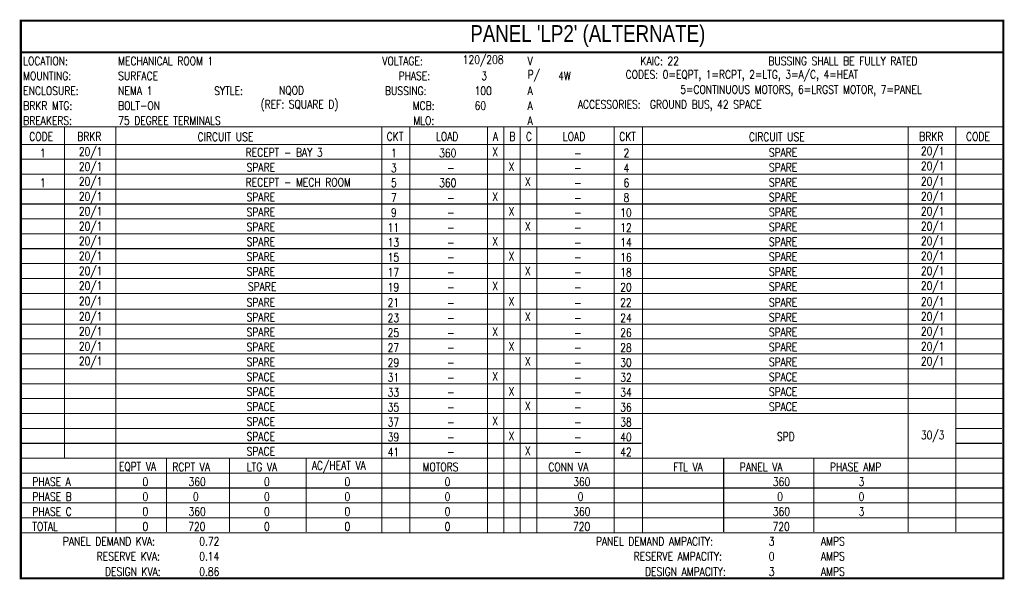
# Model space of a CAD drawing. Header units: inches. Extents: x 7.9 to 22.6, y 1.3 to 18.7.
# Tile 1 of 2: x 7.9 to 22.6, y 1.3 to 9.6. Entities that reach past the tile are written whole.
import ezdxf

# ---------------------------------------------------------------- set-up
doc = ezdxf.new("R2010")
doc.units = ezdxf.units.IN
doc.header["$MEASUREMENT"] = 0
doc.layers.add('E-ANNO-NOTE', color=2, linetype='Continuous')
doc.styles.add('Annotative', font='romans.shx', dxfattribs={"width": 0.8, "height": 0.125})
doc.styles.add('TITLES', font='swiss.ttf', dxfattribs={"width": 0.8, "height": 0.25})

msp = doc.modelspace()

# ---------------------------------------------------------------- linework, layer by layer
at = {"layer": 'E-ANNO-NOTE', "lineweight": -3, "const_width": 0.0312}
msp.add_lwpolyline([(22.613, 1.306), (7.953, 1.306), (7.953, 9.63), (22.613, 9.63)], close=True, dxfattribs=at)
at = {"layer": 'E-ANNO-NOTE', "lineweight": -3}
for points, const_width in [([(7.953, 9.159), (22.613, 9.159)], 0.0312), ([(7.953, 8.046), (22.613, 8.046)], 0.0156), ([(8.603, 3.108), (8.603, 8.046)], 0.0156), ([(9.37, 1.986), (9.37, 8.046)], 0.0156), ([(13.338, 1.986), (13.338, 8.046)], 0.0156), ([(13.758, 1.986), (13.758, 8.046)], 0.0156), ([(14.915, 1.986), (14.915, 8.046)], 0.0156), ([(15.16, 1.986), (15.16, 8.046)], 0.0156), ([(15.406, 1.986), (15.406, 8.046)], 0.0156), ([(15.654, 1.986), (15.654, 8.046)], 0.0156), ([(16.808, 1.986), (16.808, 8.046)], 0.0156), ([(17.228, 1.986), (17.228, 8.046)], 0.0156), ([(21.196, 1.996), (21.196, 8.046)], 0.0156), ([(21.904, 1.996), (21.904, 8.046)], 0.0156), ([(7.953, 7.784), (22.613, 7.784)], 0.0156), ([(7.944, 7.562), (21.904, 7.562)], 0.0156), ([(21.914, 7.562), (22.595, 7.562)], 0.0156), ([(7.944, 7.339), (21.904, 7.339)], 0.0156), ([(21.914, 7.339), (22.595, 7.339)], 0.0156), ([(7.944, 7.117), (22.604, 7.117)], 0.0156), ([(7.944, 6.894), (21.904, 6.894)], 0.0156), ([(21.914, 6.894), (22.595, 6.894)], 0.0156), ([(7.944, 6.672), (21.904, 6.672)], 0.0156), ([(21.914, 6.672), (22.595, 6.672)], 0.0156), ([(7.944, 6.449), (22.604, 6.449)], 0.0156), ([(7.944, 6.227), (21.904, 6.227)], 0.0156), ([(21.914, 6.227), (22.595, 6.227)], 0.0156), ([(7.944, 6.004), (21.904, 6.004)], 0.0156), ([(21.914, 6.004), (22.595, 6.004)], 0.0156), ([(7.953, 5.782), (22.613, 5.782)], 0.0156), ([(7.944, 5.559), (21.904, 5.559)], 0.0156), ([(21.914, 5.559), (22.595, 5.559)], 0.0156), ([(7.944, 5.324), (21.904, 5.324)], 0.0156), ([(21.914, 5.324), (22.595, 5.324)], 0.0156), ([(7.953, 5.101), (22.613, 5.101)], 0.0156), ([(7.944, 4.879), (21.904, 4.879)], 0.0156), ([(21.914, 4.879), (22.595, 4.879)], 0.0156), ([(7.944, 4.656), (21.904, 4.656)], 0.0156), ([(21.914, 4.656), (22.595, 4.656)], 0.0156), ([(7.944, 4.434), (22.604, 4.434)], 0.0156), ([(7.944, 4.211), (22.604, 4.211)], 0.0156), ([(7.944, 3.989), (22.604, 3.989)], 0.0156), ([(7.944, 3.766), (22.604, 3.766)], 0.0156), ([(7.944, 3.544), (17.219, 3.544)], 0.0156), ([(21.914, 3.544), (22.595, 3.544)], 0.0156), ([(7.944, 3.321), (17.219, 3.321)], 0.0156), ([(21.914, 3.321), (22.595, 3.321)], 0.0156), ([(7.953, 3.099), (22.613, 3.099)], 0.0156), ([(10.127, 1.996), (10.127, 3.09)], 0.0156), ([(11.067, 1.996), (11.067, 3.09)], 0.0156), ([(12.21, 1.996), (12.21, 3.09)], 0.0156), ([(18.441, 1.996), (18.441, 3.09)], 0.0156), ([(19.786, 1.996), (19.786, 3.09)], 0.0156), ([(7.953, 2.876), (22.613, 2.876)], 0.0156), ([(7.953, 2.654), (22.613, 2.654)], 0.0156), ([(7.953, 2.431), (22.613, 2.431)], 0.0156), ([(7.953, 2.209), (22.613, 2.209)], 0.0156), ([(7.953, 1.986), (22.613, 1.986)], 0.0156)]:
    msp.add_lwpolyline(points, dxfattribs=dict(at, const_width=const_width))

# ---------------------------------------------------------------- texts
at = {"layer": 'E-ANNO-NOTE', "lineweight": -3, "attachment_point": 4}
for s, insert, char_height, style in [("PANEL 'LP2' (ALTERNATE)", (14.66, 9.402), 0.25, 'TITLES'), ('LOCATION:', (7.988, 9.029), 0.125, 'Annotative'), ('VOLTAGE:', (13.347, 9.029), 0.125, 'Annotative'), ('120/208', (14.548, 9.029), 0.125, 'Annotative'), ('KAIC: 22', (17.199, 9.029), 0.125, 'Annotative'), ('BUSSING SHALL BE FULLY RATED', (19.109, 9.029), 0.125, 'Annotative'), ('V', (15.516, 9.029), 0.125, 'Annotative'), ('MOUNTING:', (7.988, 8.807), 0.125, 'Annotative'), ('SURFACE', (9.405, 8.807), 0.125, 'Annotative'), ('PHASE:', (13.589, 8.807), 0.125, 'Annotative'), ('3', (14.825, 8.807), 0.125, 'Annotative'), ('P/', (15.516, 8.807), 0.125, 'Annotative'), ('4W', (15.971, 8.807), 0.125, 'Annotative'), ('CODES: 0=EQPT, 1=RCPT, 2=LTG, 3=A/C, 4=HEAT', (16.978, 8.807), 0.125, 'Annotative'), ('ENCLOSURE:', (7.988, 8.584), 0.125, 'Annotative'), ('NEMA 1', (9.405, 8.584), 0.125, 'Annotative'), ('SYTLE:', (10.838, 8.584), 0.125, 'Annotative'), ('NQOD', (11.805, 8.584), 0.125, 'Annotative'), ('BUSSING:', (13.388, 8.584), 0.125, 'Annotative'), ('100', (14.724, 8.584), 0.125, 'Annotative'), ('A', (15.516, 8.584), 0.125, 'Annotative'), ('5=CONTINUOUS MOTORS, 6=LRGST MOTOR, 7=PANEL', (17.793, 8.584), 0.125, 'Annotative'), ('BRKR MTG:', (7.988, 8.362), 0.125, 'Annotative'), ('BOLT-ON', (9.405, 8.362), 0.125, 'Annotative'), ('(REF: SQUARE D)', (11.531, 8.362), 0.125, 'Annotative'), ('MCB:', (13.8, 8.362), 0.125, 'Annotative'), ('60', (14.724, 8.362), 0.125, 'Annotative'), ('A', (15.516, 8.362), 0.125, 'Annotative'), ('ACCESSORIES:  GROUND BUS, 42 SPACE', (16.264, 8.362), 0.125, 'Annotative'), ('BREAKERS:', (7.988, 8.139), 0.125, 'Annotative'), ('75 DEGREE TERMINALS', (9.405, 8.139), 0.125, 'Annotative'), ('MLO:', (13.809, 8.139), 0.125, 'Annotative'), ('A', (15.516, 8.139), 0.125, 'Annotative'), ('CODE', (8.078, 7.902), 0.125, 'Annotative'), ('BRKR', (8.794, 7.902), 0.125, 'Annotative'), ('CIRCUIT USE', (10.591, 7.897), 0.125, 'Annotative'), ('CKT', (13.412, 7.902), 0.125, 'Annotative'), ('LOAD', (14.148, 7.902), 0.125, 'Annotative'), ('A', (14.998, 7.902), 0.125, 'Annotative'), ('B', (15.244, 7.902), 0.125, 'Annotative'), ('C', (15.49, 7.902), 0.125, 'Annotative'), ('LOAD', (16.041, 7.902), 0.125, 'Annotative'), ('CKT', (16.882, 7.902), 0.125, 'Annotative'), ('CIRCUIT USE', (18.818, 7.897), 0.125, 'Annotative'), ('BRKR', (21.358, 7.902), 0.125, 'Annotative'), ('CODE', (22.058, 7.902), 0.125, 'Annotative'), ('\\pxqc;RECEPT - BAY 3', (11.308, 7.664), 0.125, 'Annotative'), ('1', (8.237, 7.655), 0.125, 'Annotative'), ('20/1', (8.819, 7.655), 0.125, 'Annotative'), ('1', (13.477, 7.655), 0.125, 'Annotative'), ('360', (14.195, 7.655), 0.125, 'Annotative'), ('X', (14.987, 7.673), 0.125, 'Annotative'), ('-', (16.209, 7.654), 0.125, 'Annotative'), ('2', (16.947, 7.655), 0.125, 'Annotative'), ('SPARE', (19.115, 7.664), 0.125, 'Annotative'), ('20/1', (21.384, 7.664), 0.125, 'Annotative'), ('20/1', (8.819, 7.432), 0.125, 'Annotative'), ('SPARE', (11.322, 7.441), 0.125, 'Annotative'), ('3', (13.477, 7.432), 0.125, 'Annotative'), ('X', (15.232, 7.45), 0.125, 'Annotative'), ('4', (16.947, 7.432), 0.125, 'Annotative'), ('SPARE', (19.115, 7.441), 0.125, 'Annotative'), ('20/1', (21.384, 7.442), 0.125, 'Annotative'), ('\\pxqc;RECEPT - MECH ROOM', (11.308, 7.219), 0.125, 'Annotative'), ('-', (14.315, 7.432), 0.125, 'Annotative'), ('-', (16.209, 7.432), 0.125, 'Annotative'), ('1', (8.237, 7.21), 0.125, 'Annotative'), ('20/1', (8.819, 7.21), 0.125, 'Annotative'), ('5', (13.477, 7.21), 0.125, 'Annotative'), ('360', (14.195, 7.21), 0.125, 'Annotative'), ('X', (15.478, 7.228), 0.125, 'Annotative'), ('-', (16.209, 7.21), 0.125, 'Annotative'), ('6', (16.947, 7.21), 0.125, 'Annotative'), ('SPARE', (19.115, 7.219), 0.125, 'Annotative'), ('20/1', (21.384, 7.21), 0.125, 'Annotative'), ('20/1', (8.819, 6.987), 0.125, 'Annotative'), ('SPARE', (11.322, 6.997), 0.125, 'Annotative'), ('7', (13.477, 6.987), 0.125, 'Annotative'), ('X', (14.987, 7.005), 0.125, 'Annotative'), ('8', (16.947, 6.987), 0.125, 'Annotative'), ('SPARE', (19.115, 6.996), 0.125, 'Annotative'), ('20/1', (21.384, 6.987), 0.125, 'Annotative'), ('-', (14.315, 6.987), 0.125, 'Annotative'), ('-', (16.209, 6.987), 0.125, 'Annotative'), ('20/1', (8.819, 6.765), 0.125, 'Annotative'), ('SPARE', (11.322, 6.774), 0.125, 'Annotative'), ('9', (13.477, 6.765), 0.125, 'Annotative'), ('-', (14.315, 6.765), 0.125, 'Annotative'), ('X', (15.232, 6.783), 0.125, 'Annotative'), ('-', (16.209, 6.765), 0.125, 'Annotative'), ('10', (16.897, 6.765), 0.125, 'Annotative'), ('SPARE', (19.115, 6.774), 0.125, 'Annotative'), ('20/1', (21.384, 6.765), 0.125, 'Annotative'), ('20/1', (8.819, 6.542), 0.125, 'Annotative'), ('SPARE', (11.322, 6.551), 0.125, 'Annotative'), ('11', (13.427, 6.542), 0.125, 'Annotative'), ('X', (15.478, 6.56), 0.125, 'Annotative'), ('12', (16.897, 6.542), 0.125, 'Annotative'), ('SPARE', (19.115, 6.551), 0.125, 'Annotative'), ('20/1', (21.384, 6.542), 0.125, 'Annotative'), ('-', (14.315, 6.542), 0.125, 'Annotative'), ('-', (16.209, 6.542), 0.125, 'Annotative'), ('20/1', (8.819, 6.32), 0.125, 'Annotative'), ('SPARE', (11.322, 6.329), 0.125, 'Annotative'), ('13', (13.427, 6.32), 0.125, 'Annotative'), ('-', (14.315, 6.32), 0.125, 'Annotative'), ('X', (14.987, 6.338), 0.125, 'Annotative'), ('-', (16.209, 6.32), 0.125, 'Annotative'), ('14', (16.897, 6.32), 0.125, 'Annotative'), ('SPARE', (19.115, 6.329), 0.125, 'Annotative'), ('20/1', (21.384, 6.32), 0.125, 'Annotative'), ('20/1', (8.819, 6.097), 0.125, 'Annotative'), ('SPARE', (11.322, 6.106), 0.125, 'Annotative'), ('15', (13.427, 6.097), 0.125, 'Annotative'), ('X', (15.232, 6.115), 0.125, 'Annotative'), ('16', (16.897, 6.097), 0.125, 'Annotative'), ('SPARE', (19.115, 6.106), 0.125, 'Annotative'), ('20/1', (21.384, 6.097), 0.125, 'Annotative'), ('-', (14.315, 6.097), 0.125, 'Annotative'), ('-', (16.209, 6.097), 0.125, 'Annotative'), ('20/1', (8.819, 5.875), 0.125, 'Annotative'), ('SPARE', (11.322, 5.884), 0.125, 'Annotative'), ('17', (13.427, 5.875), 0.125, 'Annotative'), ('-', (14.315, 5.875), 0.125, 'Annotative'), ('X', (15.478, 5.893), 0.125, 'Annotative'), ('-', (16.209, 5.875), 0.125, 'Annotative'), ('18', (16.897, 5.875), 0.125, 'Annotative'), ('SPARE', (19.115, 5.884), 0.125, 'Annotative'), ('20/1', (21.384, 5.875), 0.125, 'Annotative'), ('20/1', (8.819, 5.652), 0.125, 'Annotative'), ('SPARE', (11.341, 5.661), 0.125, 'Annotative'), ('19', (13.427, 5.652), 0.125, 'Annotative'), ('X', (14.987, 5.67), 0.125, 'Annotative'), ('20', (16.897, 5.652), 0.125, 'Annotative'), ('SPARE', (19.115, 5.661), 0.125, 'Annotative'), ('20/1', (21.384, 5.652), 0.125, 'Annotative'), ('-', (14.315, 5.652), 0.125, 'Annotative'), ('-', (16.209, 5.652), 0.125, 'Annotative'), ('20/1', (8.819, 5.423), 0.125, 'Annotative'), ('SPARE', (11.322, 5.426), 0.125, 'Annotative'), ('21', (13.426, 5.423), 0.125, 'Annotative'), ('X', (15.232, 5.441), 0.125, 'Annotative'), ('22', (16.896, 5.423), 0.125, 'Annotative'), ('SPARE', (19.115, 5.426), 0.125, 'Annotative'), ('20/1', (21.384, 5.416), 0.125, 'Annotative'), ('-', (14.315, 5.417), 0.125, 'Annotative'), ('X', (15.478, 5.212), 0.125, 'Annotative'), ('-', (16.209, 5.416), 0.125, 'Annotative'), ('20/1', (8.819, 5.194), 0.125, 'Annotative'), ('SPARE', (11.322, 5.203), 0.125, 'Annotative'), ('23', (13.427, 5.194), 0.125, 'Annotative'), ('-', (14.315, 5.194), 0.125, 'Annotative'), ('-', (16.209, 5.194), 0.125, 'Annotative'), ('24', (16.897, 5.194), 0.125, 'Annotative'), ('SPARE', (19.115, 5.203), 0.125, 'Annotative'), ('20/1', (21.384, 5.194), 0.125, 'Annotative'), ('20/1', (8.819, 4.972), 0.125, 'Annotative'), ('SPARE', (11.322, 4.981), 0.125, 'Annotative'), ('25', (13.427, 4.972), 0.125, 'Annotative'), ('X', (14.987, 4.989), 0.125, 'Annotative'), ('26', (16.897, 4.972), 0.125, 'Annotative'), ('SPARE', (19.115, 4.981), 0.125, 'Annotative'), ('20/1', (21.384, 4.971), 0.125, 'Annotative'), ('-', (14.315, 4.972), 0.125, 'Annotative'), ('-', (16.209, 4.971), 0.125, 'Annotative'), ('20/1', (8.819, 4.749), 0.125, 'Annotative'), ('SPARE', (11.322, 4.758), 0.125, 'Annotative'), ('27', (13.427, 4.749), 0.125, 'Annotative'), ('-', (14.315, 4.749), 0.125, 'Annotative'), ('X', (15.232, 4.767), 0.125, 'Annotative'), ('-', (16.209, 4.749), 0.125, 'Annotative'), ('28', (16.897, 4.749), 0.125, 'Annotative'), ('SPARE', (19.115, 4.758), 0.125, 'Annotative'), ('20/1', (21.384, 4.749), 0.125, 'Annotative'), ('20/1', (8.819, 4.527), 0.125, 'Annotative'), ('SPARE', (11.322, 4.536), 0.125, 'Annotative'), ('29', (13.427, 4.527), 0.125, 'Annotative'), ('X', (15.478, 4.544), 0.125, 'Annotative'), ('30', (16.897, 4.527), 0.125, 'Annotative'), ('SPARE', (19.115, 4.536), 0.125, 'Annotative'), ('20/1', (21.384, 4.526), 0.125, 'Annotative'), ('-', (14.315, 4.527), 0.125, 'Annotative'), ('-', (16.209, 4.526), 0.125, 'Annotative'), ('SPACE', (11.322, 4.313), 0.125, 'Annotative'), ('31', (13.427, 4.304), 0.125, 'Annotative'), ('-', (14.315, 4.304), 0.125, 'Annotative'), ('X', (14.987, 4.322), 0.125, 'Annotative'), ('-', (16.209, 4.304), 0.125, 'Annotative'), ('32', (16.897, 4.304), 0.125, 'Annotative'), ('SPACE', (19.115, 4.313), 0.125, 'Annotative'), ('SPACE', (11.322, 4.091), 0.125, 'Annotative'), ('33', (13.427, 4.082), 0.125, 'Annotative'), ('X', (15.232, 4.099), 0.125, 'Annotative'), ('34', (16.897, 4.082), 0.125, 'Annotative'), ('SPACE', (19.115, 4.091), 0.125, 'Annotative'), ('-', (14.315, 4.082), 0.125, 'Annotative'), ('-', (16.209, 4.082), 0.125, 'Annotative'), ('SPACE', (11.322, 3.868), 0.125, 'Annotative'), ('35', (13.427, 3.859), 0.125, 'Annotative'), ('-', (14.315, 3.859), 0.125, 'Annotative'), ('X', (15.478, 3.877), 0.125, 'Annotative'), ('-', (16.209, 3.859), 0.125, 'Annotative'), ('36', (16.897, 3.859), 0.125, 'Annotative'), ('SPACE', (19.115, 3.868), 0.125, 'Annotative'), ('SPACE', (11.322, 3.646), 0.125, 'Annotative'), ('37', (13.427, 3.637), 0.125, 'Annotative'), ('X', (14.987, 3.654), 0.125, 'Annotative'), ('38', (16.897, 3.637), 0.125, 'Annotative'), ('-', (14.315, 3.637), 0.125, 'Annotative'), ('-', (16.209, 3.637), 0.125, 'Annotative'), ('SPACE', (11.322, 3.423), 0.125, 'Annotative'), ('39', (13.427, 3.414), 0.125, 'Annotative'), ('-', (14.315, 3.414), 0.125, 'Annotative'), ('X', (15.232, 3.432), 0.125, 'Annotative'), ('-', (16.209, 3.414), 0.125, 'Annotative'), ('40', (16.897, 3.414), 0.125, 'Annotative'), ('SPD', (19.236, 3.423), 0.125, 'Annotative'), ('30/3', (21.384, 3.423), 0.125, 'Annotative'), ('SPACE', (11.322, 3.201), 0.125, 'Annotative'), ('41', (13.427, 3.192), 0.125, 'Annotative'), ('X', (15.478, 3.209), 0.125, 'Annotative'), ('42', (16.897, 3.192), 0.125, 'Annotative'), ('-', (14.315, 3.192), 0.125, 'Annotative'), ('-', (16.209, 3.192), 0.125, 'Annotative'), ('{\\W0.8;EQPT VA}', (9.416, 2.969), 0.125, 'Annotative'), ('RCPT VA', (10.214, 2.969), 0.125, 'Annotative'), ('LTG VA', (11.325, 2.969), 0.125, 'Annotative'), ('AC/HEAT VA', (12.295, 2.969), 0.125, 'Annotative'), ('MOTORS', (13.948, 2.969), 0.125, 'Annotative'), ('CONN VA', (15.825, 2.969), 0.125, 'Annotative'), ('FTL VA', (17.689, 2.969), 0.125, 'Annotative'), ('PANEL VA', (18.681, 2.969), 0.125, 'Annotative'), ('PHASE AMP', (20.027, 2.969), 0.125, 'Annotative'), ('  PHASE A', (7.988, 2.747), 0.125, 'Annotative'), ('\\pxqc;0', (9.749, 2.747), 0.125, 'Annotative'), ('360', (10.455, 2.747), 0.125, 'Annotative'), ('0', (11.582, 2.747), 0.125, 'Annotative'), ('0', (12.783, 2.747), 0.125, 'Annotative'), ('0', (14.277, 2.747), 0.125, 'Annotative'), ('360', (16.196, 2.747), 0.125, 'Annotative'), ('360', (19.174, 2.747), 0.125, 'Annotative'), ('3', (20.454, 2.747), 0.125, 'Annotative'), ('  PHASE B', (7.988, 2.524), 0.125, 'Annotative'), ('\\pxqc;0', (9.749, 2.524), 0.125, 'Annotative'), ('0', (10.521, 2.524), 0.125, 'Annotative'), ('0', (11.582, 2.524), 0.125, 'Annotative'), ('0', (12.783, 2.524), 0.125, 'Annotative'), ('0', (14.277, 2.524), 0.125, 'Annotative'), ('0', (16.262, 2.524), 0.125, 'Annotative'), ('0', (19.239, 2.524), 0.125, 'Annotative'), ('  PHASE C', (7.988, 2.302), 0.125, 'Annotative'), ('\\pxqc;0', (9.749, 2.302), 0.125, 'Annotative'), ('360', (10.455, 2.302), 0.125, 'Annotative'), ('0', (11.582, 2.302), 0.125, 'Annotative'), ('0', (12.783, 2.302), 0.125, 'Annotative'), ('0', (14.277, 2.302), 0.125, 'Annotative'), ('360', (16.196, 2.302), 0.125, 'Annotative'), ('360', (19.174, 2.302), 0.125, 'Annotative'), ('3', (20.454, 2.302), 0.125, 'Annotative'), ('  TOTAL', (7.988, 2.079), 0.125, 'Annotative'), ('\\pxqc;0', (9.749, 2.079), 0.125, 'Annotative'), ('720', (10.451, 2.079), 0.125, 'Annotative'), ('0', (11.582, 2.079), 0.125, 'Annotative'), ('0', (12.783, 2.079), 0.125, 'Annotative'), ('0', (14.277, 2.079), 0.125, 'Annotative'), ('720', (16.192, 2.079), 0.125, 'Annotative'), ('720', (19.17, 2.079), 0.125, 'Annotative'), ('PANEL DEMAND KVA:', (8.58, 1.857), 0.125, 'Annotative'), ('\\pxqc;0.72', (10.615, 1.857), 0.125, 'Annotative'), ('PANEL DEMAND AMPACITY:', (16.534, 1.857), 0.125, 'Annotative'), ('\\pxqc;3', (19.094, 1.857), 0.125, 'Annotative'), ('AMPS', (19.893, 1.857), 0.125, 'Annotative'), ('RESERVE KVA:', (9.085, 1.634), 0.125, 'Annotative'), ('\\pxqc;0.14', (10.615, 1.634), 0.125, 'Annotative'), ('RESERVE AMPACITY:', (17.098, 1.634), 0.125, 'Annotative'), ('\\pxqc;0', (19.094, 1.634), 0.125, 'Annotative'), ('AMPS', (19.893, 1.634), 0.125, 'Annotative'), ('DESIGN KVA:', (9.209, 1.405), 0.125, 'Annotative'), ('\\pxqc;0.86', (10.615, 1.405), 0.125, 'Annotative'), ('DESIGN AMPACITY:', (17.268, 1.405), 0.125, 'Annotative'), ('\\pxqc;3', (19.095, 1.405), 0.125, 'Annotative'), ('AMPS', (19.893, 1.405), 0.125, 'Annotative')]:
    msp.add_mtext(s, dxfattribs=dict(at, insert=insert, char_height=char_height, style=style))
at = {"layer": 'E-ANNO-NOTE', "lineweight": -3, "char_height": 0.125, "attachment_point": 4, "style": 'Annotative'}
for s, insert, width in [('MECHANICAL ROOM 1', (9.405, 9.029), 1.67184), ('0', (20.454, 2.524), 0.06667)]:
    msp.add_mtext(s, dxfattribs=dict(at, insert=insert, width=width))

doc.saveas('drawing.dxf')
